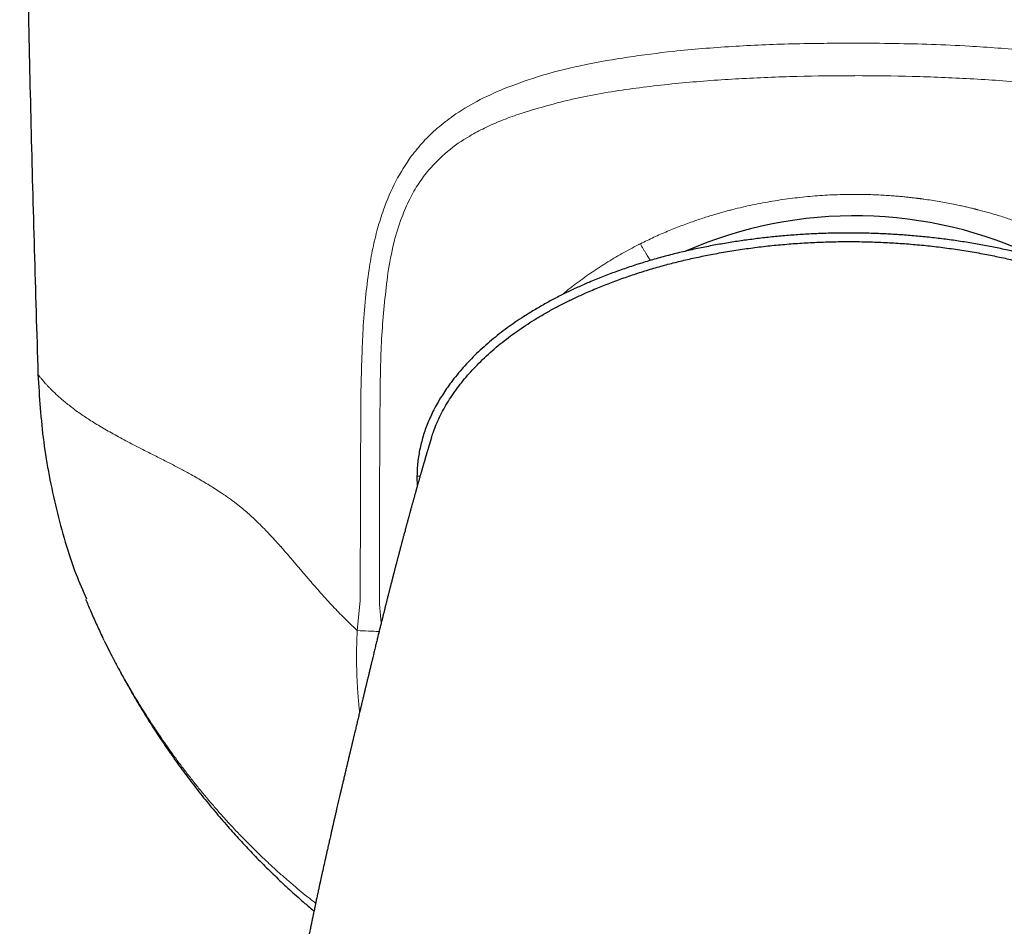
# Model space of a CAD drawing. Header units: millimetres. Extents: x 8 to 775, y 12 to 733.
# Tile 24 of 75: x 416 to 443, y 310 to 335. Entities that reach past the tile are written whole.
import ezdxf

# ---------------------------------------------------------------- set-up
doc = ezdxf.new("R2010")
doc.units = ezdxf.units.MM

msp = doc.modelspace()

# ---------------------------------------------------------------- linework, layer by layer
at = {"color": 252, "linetype": 'Continuous', "lineweight": 0}
for p, q in [((425.18, 318.861), (425.207, 324.656)), ((426.749, 322.298), (426.835, 322.297)), ((425.105, 318.041), (425.18, 318.861)), ((418.085, 317.861), (418.102, 317.828))]:
    msp.add_line(p, q, dxfattribs=at)
at = {"color": 7, "linetype": 'Continuous', "lineweight": 30}
msp.add_line((426.749, 322.298), (426.751, 321.999), dxfattribs=at)
msp.add_arc((438.807, 317.842), 11.628, 64.2094, 113.6576, dxfattribs=at)
for points, knots in [([(415.807, 356.342), (415.809, 355.176), (415.812, 352.843), (415.833, 349.344), (415.865, 345.845), (415.91, 342.345), (415.966, 338.867), (416.035, 335.41), (416.114, 331.974), (416.205, 328.538), (416.275, 326.247), (416.311, 325.102)], [0, 0, 0, 0, 0.1119894, 0.223983, 0.3359802, 0.4479803, 0.5599826, 0.6699864, 0.779991, 0.8899957, 1, 1, 1, 1]), ([(438.645, 328.994), (438.505, 328.993), (438.227, 328.992), (437.811, 328.979), (437.397, 328.958), (436.984, 328.929), (436.576, 328.892), (436.172, 328.847), (435.773, 328.795), (435.375, 328.735), (434.976, 328.666), (434.577, 328.589), (434.177, 328.502), (433.778, 328.406), (433.382, 328.3), (432.991, 328.186), (432.606, 328.062), (432.228, 327.93), (431.855, 327.788), (431.505, 327.644), (431.177, 327.5), (430.87, 327.356), (430.567, 327.204), (430.267, 327.042), (429.971, 326.87), (429.7, 326.701), (429.453, 326.537), (429.231, 326.379), (429.014, 326.214), (428.801, 326.042), (428.594, 325.861), (428.394, 325.676), (428.204, 325.485), (428.023, 325.29), (427.85, 325.088), (427.698, 324.893), (427.563, 324.707), (427.447, 324.532), (427.336, 324.35), (427.236, 324.169), (427.146, 323.987), (427.066, 323.807), (426.994, 323.624), (426.931, 323.44), (426.877, 323.252), (426.831, 323.063), (426.795, 322.872), (426.77, 322.68), (426.753, 322.488), (426.75, 322.361), (426.749, 322.298)], [0, 0, 0, 0, 0.027703, 0.0553, 0.082811, 0.110259, 0.137663, 0.164555, 0.191443, 0.218343, 0.245275, 0.272748, 0.300293, 0.327941, 0.355686, 0.383452, 0.410665, 0.437829, 0.464962, 0.492081, 0.515101, 0.538152, 0.561255, 0.584434, 0.607715, 0.631118, 0.649552, 0.667995, 0.686424, 0.704866, 0.723348, 0.741896, 0.759679, 0.777449, 0.795165, 0.812867, 0.826794, 0.840767, 0.854817, 0.868985, 0.882009, 0.895098, 0.908135, 0.921134, 0.934147, 0.947234, 0.960405, 0.973623, 0.986814, 1, 1, 1, 1]), ([(450.541, 322.298), (450.54, 322.361), (450.537, 322.485), (450.521, 322.674), (450.496, 322.863), (450.461, 323.051), (450.417, 323.239), (450.363, 323.426), (450.301, 323.611), (450.23, 323.793), (450.152, 323.971), (450.062, 324.153), (449.961, 324.338), (449.848, 324.524), (449.728, 324.705), (449.602, 324.88), (449.457, 325.066), (449.291, 325.263), (449.103, 325.467), (448.902, 325.67), (448.687, 325.87), (448.46, 326.066), (448.227, 326.253), (447.989, 326.43), (447.747, 326.598), (447.5, 326.758), (447.242, 326.916), (446.971, 327.07), (446.687, 327.222), (446.399, 327.366), (446.108, 327.502), (445.787, 327.644), (445.436, 327.788), (445.055, 327.932), (444.671, 328.066), (444.284, 328.19), (443.896, 328.304), (443.508, 328.407), (443.119, 328.501), (442.727, 328.586), (442.329, 328.664), (441.926, 328.733), (441.518, 328.795), (441.106, 328.849), (440.693, 328.894), (440.282, 328.931), (439.872, 328.959), (439.463, 328.979), (439.054, 328.992), (438.781, 328.993), (438.645, 328.994)], [0, 0, 0, 0, 0.0130977, 0.0261352, 0.0391403, 0.0521419, 0.0651693, 0.0782515, 0.0913357, 0.104339, 0.1172896, 0.1302195, 0.1447148, 0.1592184, 0.1736626, 0.1879918, 0.2022378, 0.2208124, 0.2393464, 0.2578862, 0.2781682, 0.2984123, 0.3185301, 0.3385487, 0.3584971, 0.3783993, 0.398275, 0.4201269, 0.4419842, 0.4638681, 0.485766, 0.507622, 0.5353308, 0.5629424, 0.590478, 0.6179576, 0.6454001, 0.6723338, 0.6992663, 0.7262143, 0.7531944, 0.7807182, 0.808318, 0.8359986, 0.8636968, 0.8913528, 0.9184925, 0.9456338, 0.9727964, 1, 1, 1, 1]), ([(427.148, 323.351), (427.166, 323.407), (427.206, 323.532), (427.28, 323.722), (427.374, 323.93), (427.484, 324.144), (427.612, 324.361), (427.751, 324.573), (427.901, 324.778), (428.06, 324.978), (428.228, 325.172), (428.411, 325.366), (428.608, 325.56), (428.821, 325.753), (429.04, 325.939), (429.267, 326.116), (429.5, 326.286), (429.738, 326.449), (429.99, 326.61), (430.256, 326.768), (430.535, 326.923), (430.819, 327.071), (431.107, 327.211), (431.425, 327.356), (431.774, 327.505), (432.154, 327.654), (432.538, 327.792), (432.926, 327.921), (433.317, 328.039), (433.709, 328.147), (434.103, 328.245), (434.5, 328.334), (434.919, 328.418), (435.361, 328.496), (435.825, 328.566), (436.291, 328.626), (436.76, 328.674), (437.231, 328.712), (437.702, 328.739), (438.174, 328.756), (438.488, 328.758), (438.645, 328.759)], [0, 0, 0, 0, 0.013134, 0.029242, 0.045472, 0.064119, 0.082869, 0.101721, 0.120665, 0.139683, 0.15875, 0.177834, 0.199195, 0.220554, 0.241926, 0.263326, 0.284763, 0.306243, 0.327768, 0.351496, 0.375272, 0.399087, 0.422927, 0.446777, 0.477125, 0.507483, 0.537874, 0.568321, 0.598843, 0.628912, 0.659088, 0.689386, 0.719819, 0.754571, 0.789476, 0.824497, 0.859596, 0.894735, 0.929874, 0.964976, 1, 1, 1, 1]), ([(438.645, 328.759), (438.802, 328.758), (439.116, 328.756), (439.587, 328.739), (440.058, 328.712), (440.529, 328.674), (440.998, 328.626), (441.465, 328.566), (441.928, 328.496), (442.372, 328.418), (442.797, 328.332), (443.201, 328.241), (443.602, 328.141), (443.998, 328.032), (444.389, 327.913), (444.772, 327.785), (445.149, 327.649), (445.522, 327.502), (445.872, 327.353), (446.2, 327.203), (446.505, 327.053), (446.806, 326.896), (447.101, 326.729), (447.39, 326.554), (447.666, 326.372), (447.93, 326.185), (448.182, 325.993), (448.426, 325.791), (448.66, 325.58), (448.872, 325.373), (449.061, 325.172), (449.229, 324.978), (449.388, 324.778), (449.538, 324.573), (449.678, 324.361), (449.805, 324.144), (449.916, 323.93), (450.009, 323.722), (450.076, 323.554), (450.109, 323.451), (450.119, 323.417)], [0, 0, 0, 0, 0.035207, 0.070493, 0.105816, 0.141139, 0.176422, 0.211626, 0.246714, 0.281648, 0.312795, 0.343802, 0.374682, 0.405452, 0.436128, 0.466183, 0.496186, 0.526157, 0.556119, 0.581547, 0.606962, 0.632347, 0.657686, 0.682968, 0.70819, 0.731915, 0.755591, 0.77923, 0.802848, 0.826468, 0.845652, 0.864819, 0.883936, 0.90298, 0.92193, 0.940778, 0.959523, 0.975838, 0.99203, 1, 1, 1, 1]), ([(416.311, 325.102), (416.349, 324.479), (416.425, 323.229), (416.797, 321.384), (417.2, 319.937), (417.546, 319.14), (417.643, 318.918)], [0, 0, 0, 0, 0.294211, 0.59003, 0.88585, 1, 1, 1, 1]), ([(427.147, 323.351), (427.147, 323.351), (427.146, 323.349), (427.145, 323.345), (427.144, 323.34), (427.142, 323.334), (427.139, 323.327), (427.137, 323.319), (427.134, 323.309), (427.131, 323.299), (427.127, 323.288), (427.124, 323.278), (427.121, 323.268), (427.118, 323.258), (427.115, 323.249), (427.113, 323.24), (427.11, 323.232), (427.108, 323.224), (427.105, 323.217), (427.103, 323.207), (427.099, 323.196), (427.094, 323.18), (427.089, 323.162), (427.083, 323.143), (427.077, 323.123), (427.071, 323.104), (427.066, 323.085), (427.06, 323.065), (427.053, 323.044), (427.046, 323.019), (427.038, 322.992), (427.029, 322.963), (427.02, 322.932), (427.008, 322.893), (426.995, 322.846), (426.982, 322.803), (426.973, 322.772), (426.968, 322.755), (426.963, 322.739), (426.959, 322.724), (426.955, 322.71), (426.95, 322.696), (426.946, 322.681), (426.941, 322.663), (426.935, 322.645), (426.929, 322.624), (426.923, 322.602), (426.916, 322.579), (426.91, 322.556), (426.903, 322.533), (426.896, 322.508), (426.888, 322.482), (426.881, 322.456), (426.873, 322.429), (426.866, 322.404), (426.859, 322.38), (426.852, 322.356), (426.844, 322.33), (426.835, 322.298), (426.825, 322.261), (426.813, 322.219), (426.801, 322.179), (426.791, 322.142), (426.781, 322.107), (426.771, 322.072), (426.761, 322.036), (426.752, 322.003), (426.744, 321.975), (426.737, 321.95), (426.73, 321.926), (426.723, 321.9), (426.714, 321.869), (426.704, 321.835), (426.694, 321.799), (426.685, 321.766), (426.676, 321.734), (426.667, 321.701), (426.657, 321.664), (426.646, 321.627), (426.636, 321.589), (426.626, 321.553), (426.616, 321.518), (426.607, 321.484), (426.598, 321.452), (426.589, 321.419), (426.579, 321.384), (426.569, 321.345), (426.558, 321.304), (426.547, 321.263), (426.536, 321.224), (426.526, 321.188), (426.517, 321.154), (426.508, 321.122), (426.5, 321.092), (426.492, 321.062), (426.483, 321.029), (426.473, 320.994), (426.464, 320.958), (426.454, 320.923), (426.444, 320.887), (426.433, 320.844), (426.42, 320.794), (426.405, 320.739), (426.391, 320.688), (426.379, 320.642), (426.367, 320.6), (426.357, 320.559), (426.345, 320.516), (426.333, 320.471), (426.321, 320.425), (426.311, 320.386), (426.302, 320.353), (426.294, 320.324), (426.286, 320.294), (426.278, 320.263), (426.27, 320.233), (426.263, 320.207), (426.257, 320.183), (426.251, 320.16), (426.245, 320.135), (426.237, 320.107), (426.229, 320.075), (426.22, 320.042), (426.211, 320.007), (426.202, 319.971), (426.192, 319.932), (426.18, 319.89), (426.168, 319.843), (426.156, 319.794), (426.144, 319.748), (426.132, 319.705), (426.122, 319.663), (426.11, 319.618), (426.098, 319.57), (426.085, 319.521), (426.072, 319.472), (426.059, 319.421), (426.046, 319.37), (426.035, 319.326), (426.025, 319.289), (426.017, 319.258), (426.009, 319.224), (426, 319.188), (425.99, 319.151), (425.982, 319.117), (425.974, 319.089), (425.968, 319.065), (425.962, 319.041), (425.955, 319.014), (425.946, 318.978), (425.935, 318.935), (425.923, 318.887), (425.911, 318.84), (425.9, 318.796), (425.889, 318.75), (425.877, 318.705), (425.866, 318.659), (425.855, 318.617), (425.846, 318.578), (425.836, 318.541), (425.827, 318.502), (425.817, 318.464), (425.808, 318.429), (425.801, 318.401), (425.795, 318.374), (425.78, 318.316), (425.76, 318.233), (425.732, 318.12), (425.704, 318.008), (425.676, 317.894), (425.647, 317.777), (425.624, 317.681), (425.603, 317.596), (425.587, 317.531), (425.571, 317.466), (425.556, 317.4), (425.539, 317.332), (425.522, 317.26), (425.503, 317.182), (425.486, 317.113), (425.471, 317.049), (425.458, 316.994), (425.445, 316.942), (425.432, 316.889), (425.418, 316.829), (425.405, 316.773), (425.392, 316.72), (425.382, 316.678), (425.372, 316.638), (425.362, 316.595), (425.351, 316.55), (425.342, 316.512), (425.335, 316.482), (425.329, 316.458), (425.323, 316.432), (425.316, 316.404), (425.31, 316.377), (425.303, 316.35), (425.297, 316.322), (425.289, 316.291), (425.282, 316.26), (425.275, 316.232), (425.268, 316.204), (425.261, 316.174), (425.254, 316.143), (425.247, 316.114), (425.24, 316.085), (425.232, 316.054), (425.218, 315.993), (425.196, 315.903), (425.167, 315.78), (425.136, 315.652), (425.106, 315.526), (425.076, 315.402), (425.046, 315.277), (425.023, 315.182), (425.009, 315.12), (425.001, 315.09), (424.995, 315.061), (424.988, 315.035), (424.982, 315.009), (424.975, 314.979), (424.968, 314.949), (424.961, 314.92), (424.954, 314.891), (424.946, 314.86), (424.939, 314.828), (424.932, 314.799), (424.925, 314.769), (424.918, 314.74), (424.911, 314.712), (424.906, 314.691), (424.902, 314.672), (424.894, 314.642), (424.885, 314.602), (424.873, 314.551), (424.861, 314.503), (424.85, 314.454), (424.838, 314.404), (424.826, 314.355), (424.813, 314.299), (424.8, 314.245), (424.786, 314.185), (424.772, 314.127), (424.758, 314.068), (424.745, 314.01), (424.731, 313.951), (424.717, 313.891), (424.704, 313.837), (424.692, 313.786), (424.681, 313.739), (424.67, 313.692), (424.659, 313.647), (424.649, 313.602), (424.638, 313.555), (424.624, 313.496), (424.609, 313.431), (424.591, 313.354), (424.573, 313.278), (424.555, 313.201), (424.539, 313.133), (424.525, 313.073), (424.514, 313.023), (424.502, 312.972), (424.49, 312.919), (424.478, 312.869), (424.464, 312.809), (424.447, 312.735), (424.426, 312.644), (424.405, 312.549), (424.383, 312.456), (424.364, 312.37), (424.347, 312.298), (424.333, 312.233), (424.319, 312.172), (424.304, 312.108), (424.29, 312.043), (424.276, 311.984), (424.264, 311.931), (424.254, 311.885), (424.245, 311.843), (424.236, 311.802), (424.213, 311.7), (424.177, 311.537), (424.141, 311.374), (424.118, 311.271), (424.109, 311.227), (424.099, 311.185), (424.09, 311.142), (424.08, 311.095), (424.069, 311.047), (424.059, 310.998), (424.048, 310.949), (424.036, 310.895), (424.024, 310.837), (424.011, 310.776), (423.997, 310.712), (423.984, 310.649), (423.971, 310.59), (423.96, 310.539), (423.951, 310.493), (423.942, 310.45), (423.932, 310.406), (423.917, 310.333), (423.896, 310.236), (423.872, 310.117), (423.848, 310.001), (423.824, 309.886), (423.801, 309.772), (423.78, 309.667), (423.763, 309.587), (423.751, 309.526), (423.741, 309.475), (423.73, 309.418), (423.718, 309.36), (423.707, 309.305), (423.697, 309.253), (423.687, 309.202), (423.676, 309.147), (423.664, 309.086), (423.651, 309.018), (423.637, 308.949), (423.625, 308.882), (423.614, 308.825), (423.605, 308.779), (423.597, 308.737), (423.588, 308.691), (423.578, 308.638), (423.567, 308.581), (423.555, 308.516), (423.542, 308.446), (423.529, 308.374), (423.516, 308.307), (423.502, 308.227), (423.481, 308.114), (423.456, 307.974), (423.43, 307.829), (423.405, 307.686), (423.38, 307.54), (423.354, 307.39), (423.333, 307.268), (423.317, 307.168), (423.303, 307.084), (423.288, 306.995), (423.276, 306.917), (423.266, 306.855), (423.259, 306.811), (423.252, 306.772), (423.247, 306.74), (423.243, 306.711), (423.238, 306.684), (423.234, 306.656), (423.229, 306.625), (423.224, 306.589), (423.217, 306.549), (423.21, 306.503), (423.203, 306.457), (423.196, 306.414), (423.191, 306.381), (423.187, 306.353), (423.183, 306.327), (423.179, 306.299), (423.174, 306.267), (423.169, 306.23), (423.162, 306.188), (423.155, 306.141), (423.148, 306.092), (423.141, 306.044), (423.135, 306.001), (423.13, 305.968), (423.127, 305.943), (423.123, 305.921), (423.12, 305.898), (423.117, 305.873), (423.111, 305.836), (423.104, 305.785), (423.095, 305.718), (423.084, 305.643), (423.073, 305.559), (423.063, 305.486), (423.055, 305.426), (423.049, 305.379), (423.042, 305.331), (423.036, 305.283), (423.03, 305.237), (423.025, 305.198), (423.021, 305.168), (423.018, 305.145), (423.015, 305.123), (423.012, 305.098), (423.008, 305.066), (423.003, 305.028), (422.996, 304.966), (422.986, 304.885), (422.974, 304.789), (422.963, 304.7), (422.954, 304.619), (422.945, 304.538), (422.936, 304.46), (422.927, 304.385), (422.92, 304.318), (422.913, 304.259), (422.908, 304.206), (422.902, 304.155), (422.896, 304.097), (422.889, 304.029), (422.881, 303.949), (422.872, 303.859), (422.862, 303.76), (422.852, 303.651), (422.841, 303.538), (422.83, 303.42), (422.82, 303.299), (422.811, 303.195), (422.804, 303.112), (422.799, 303.055), (422.795, 303.004), (422.792, 302.961), (422.789, 302.917), (422.786, 302.876), (422.782, 302.827), (422.778, 302.771), (422.773, 302.706), (422.768, 302.64), (422.764, 302.579), (422.76, 302.523), (422.757, 302.476), (422.755, 302.436), (422.752, 302.399), (422.75, 302.358), (422.747, 302.309), (422.743, 302.253), (422.739, 302.188), (422.735, 302.116), (422.73, 302.026), (422.724, 301.916), (422.718, 301.783), (422.711, 301.636), (422.704, 301.476), (422.698, 301.301), (422.692, 301.116), (422.686, 300.921), (422.682, 300.717), (422.678, 300.5), (422.676, 300.271), (422.676, 300.113), (422.675, 300.032)], [0, 0, 0, 0, 0.006411, 0.012546, 0.018408, 0.023997, 0.029315, 0.034366, 0.039976, 0.045219, 0.050095, 0.054609, 0.058334, 0.061772, 0.064924, 0.067793, 0.070378, 0.07268, 0.074701, 0.076449, 0.080008, 0.083867, 0.088024, 0.092478, 0.096882, 0.100914, 0.104576, 0.10823, 0.112265, 0.116677, 0.121466, 0.126468, 0.131503, 0.136569, 0.144437, 0.15241, 0.154893, 0.157189, 0.159283, 0.161176, 0.16294, 0.16471, 0.166678, 0.168843, 0.171201, 0.173554, 0.176456, 0.179154, 0.181649, 0.184299, 0.187083, 0.19, 0.193012, 0.195883, 0.198573, 0.201085, 0.203488, 0.206112, 0.208999, 0.213096, 0.217202, 0.221274, 0.224422, 0.227634, 0.23091, 0.234225, 0.237332, 0.239582, 0.241665, 0.243701, 0.245905, 0.248281, 0.251519, 0.254519, 0.257146, 0.259549, 0.262197, 0.2651, 0.268154, 0.271028, 0.273856, 0.276489, 0.278945, 0.281329, 0.283685, 0.286231, 0.289018, 0.292034, 0.294923, 0.297678, 0.30021, 0.302494, 0.304719, 0.306626, 0.308567, 0.310737, 0.313276, 0.315529, 0.31786, 0.320157, 0.322403, 0.32616, 0.329587, 0.332751, 0.335706, 0.338095, 0.340506, 0.343052, 0.345846, 0.348582, 0.351135, 0.352702, 0.354375, 0.356152, 0.357995, 0.359685, 0.36119, 0.36251, 0.363736, 0.365067, 0.366655, 0.368496, 0.370382, 0.372135, 0.374245, 0.376311, 0.378381, 0.381153, 0.383789, 0.386242, 0.388491, 0.390564, 0.392822, 0.395447, 0.398015, 0.400391, 0.402932, 0.405622, 0.408148, 0.409563, 0.411085, 0.412744, 0.414538, 0.41643, 0.418114, 0.41945, 0.420541, 0.421595, 0.422873, 0.424376, 0.426805, 0.429028, 0.43115, 0.433371, 0.435292, 0.437458, 0.439679, 0.441621, 0.443279, 0.444899, 0.446685, 0.448624, 0.450045, 0.451288, 0.452393, 0.453676, 0.458973, 0.463401, 0.468461, 0.473515, 0.477939, 0.483229, 0.485634, 0.488392, 0.491301, 0.493641, 0.496425, 0.499581, 0.502349, 0.505684, 0.507867, 0.509801, 0.511925, 0.513772, 0.515595, 0.517904, 0.51949, 0.520866, 0.52212, 0.523568, 0.525217, 0.526623, 0.527377, 0.528154, 0.529005, 0.529964, 0.530934, 0.531721, 0.532624, 0.533715, 0.534806, 0.535664, 0.536498, 0.537574, 0.53869, 0.539563, 0.540411, 0.541527, 0.542619, 0.546351, 0.55035, 0.554623, 0.55869, 0.562503, 0.56662, 0.570651, 0.571503, 0.572518, 0.573487, 0.574242, 0.575026, 0.575948, 0.577041, 0.577897, 0.578708, 0.579755, 0.580844, 0.581695, 0.582519, 0.583605, 0.584472, 0.5851, 0.585565, 0.58623, 0.587996, 0.589303, 0.590964, 0.592465, 0.593848, 0.595596, 0.597042, 0.599017, 0.600671, 0.602598, 0.604318, 0.606148, 0.607965, 0.609708, 0.611613, 0.612917, 0.614383, 0.615932, 0.61718, 0.618504, 0.62009, 0.621462, 0.623795, 0.62605, 0.628394, 0.63067, 0.633041, 0.634479, 0.636074, 0.637553, 0.639107, 0.64078, 0.642035, 0.644544, 0.647321, 0.650159, 0.653016, 0.655589, 0.657814, 0.65945, 0.661325, 0.663214, 0.665109, 0.66703, 0.668457, 0.669783, 0.671006, 0.672145, 0.673458, 0.679938, 0.686394, 0.687704, 0.688968, 0.69015, 0.691367, 0.692752, 0.694242, 0.695537, 0.696991, 0.698506, 0.700179, 0.702014, 0.703813, 0.705729, 0.707436, 0.708889, 0.710175, 0.711336, 0.71259, 0.714005, 0.717596, 0.720957, 0.724237, 0.727496, 0.730776, 0.733989, 0.736453, 0.737672, 0.739119, 0.740834, 0.742547, 0.744049, 0.745492, 0.746939, 0.748387, 0.750201, 0.752083, 0.754164, 0.756088, 0.757753, 0.758941, 0.760023, 0.761312, 0.762826, 0.764454, 0.766176, 0.768286, 0.77034, 0.772271, 0.773923, 0.777111, 0.781761, 0.785727, 0.789286, 0.793716, 0.797932, 0.801838, 0.803994, 0.806273, 0.808848, 0.811429, 0.812755, 0.814011, 0.815094, 0.816004, 0.816739, 0.817475, 0.818224, 0.819081, 0.820068, 0.821194, 0.822461, 0.823851, 0.825081, 0.825977, 0.826662, 0.827357, 0.828141, 0.829014, 0.829961, 0.831218, 0.832532, 0.833901, 0.835299, 0.836492, 0.837424, 0.838064, 0.83861, 0.839235, 0.839939, 0.840723, 0.84232, 0.844171, 0.84626, 0.848562, 0.851076, 0.852308, 0.853586, 0.85491, 0.856278, 0.857607, 0.858689, 0.859516, 0.860051, 0.86059, 0.861299, 0.862177, 0.863224, 0.86444, 0.867271, 0.869915, 0.872362, 0.87461, 0.876661, 0.87899, 0.881053, 0.882889, 0.884497, 0.885882, 0.887253, 0.888723, 0.89066, 0.892855, 0.895308, 0.898022, 0.901009, 0.904272, 0.907371, 0.910683, 0.91421, 0.915928, 0.917501, 0.918885, 0.920081, 0.921089, 0.922432, 0.923446, 0.925149, 0.927006, 0.928823, 0.930519, 0.932049, 0.933413, 0.934369, 0.935297, 0.936423, 0.937759, 0.939307, 0.941067, 0.943039, 0.945224, 0.948468, 0.952091, 0.956095, 0.960482, 0.965253, 0.97041, 0.975628, 0.981193, 0.987108, 0.993376, 1, 1, 1, 1]), ([(417.622, 318.909), (417.665, 318.802), (417.76, 318.572), (417.915, 318.222), (418.029, 317.98), (418.086, 317.859)], [0, 0, 0, 0, 0.300674, 0.650533, 1, 1, 1, 1]), ([(418.035, 317.967), (418.045, 317.945), (418.066, 317.901), (418.086, 317.86), (418.096, 317.84)], [0, 0, 0, 0, 0.510264, 1, 1, 1, 1]), ([(418.154, 317.724), (418.196, 317.637), (418.314, 317.394), (418.519, 317.004), (418.767, 316.552), (419.023, 316.108), (419.288, 315.672), (419.561, 315.244), (419.852, 314.809), (420.161, 314.369), (420.49, 313.924), (420.829, 313.488), (421.177, 313.061), (421.524, 312.656), (421.869, 312.271), (422.211, 311.906), (422.561, 311.549), (422.92, 311.2), (423.286, 310.858), (423.617, 310.561), (423.829, 310.382), (423.912, 310.311)], [0, 0, 0, 0, 0.030731, 0.085587, 0.140117, 0.194356, 0.248333, 0.302078, 0.355619, 0.41431, 0.472821, 0.531188, 0.589445, 0.647628, 0.700485, 0.753336, 0.806206, 0.859121, 0.91211, 0.965197, 1, 1, 1, 1])]:
    msp.add_open_spline(points, degree=3, knots=knots, dxfattribs=at)
at = {"color": 252, "linetype": 'Continuous', "lineweight": 0}
for points, knots in [([(429.153, 332.975), (429.501, 333.104), (430.229, 333.372), (431.372, 333.641), (432.577, 333.852), (433.915, 334.022), (435.426, 334.145), (437.097, 334.217), (438.23, 334.224), (438.807, 334.228)], [0, 0, 0, 0, 0.119642, 0.250495, 0.371034, 0.500736, 0.664324, 0.82897, 1, 1, 1, 1]), ([(445.041, 333.841), (444.789, 333.876), (444.286, 333.947), (443.519, 334.028), (442.746, 334.095), (441.879, 334.152), (440.931, 334.196), (439.877, 334.219), (439.172, 334.225), (438.807, 334.228)], [0, 0, 0, 0, 0.1249836, 0.2499703, 0.3748648, 0.4999931, 0.6668091, 0.8271073, 1, 1, 1, 1]), ([(438.807, 333.33), (438.275, 333.327), (437.208, 333.319), (435.622, 333.253), (434.043, 333.141), (432.491, 332.959), (430.976, 332.702), (430.024, 332.414), (429.556, 332.273)], [0, 0, 0, 0, 0.166321, 0.334071, 0.499554, 0.669002, 0.837322, 1, 1, 1, 1]), ([(438.807, 333.331), (439.338, 333.327), (440.401, 333.319), (441.997, 333.252), (443.569, 333.144), (444.594, 333.013), (445.098, 332.949)], [0, 0, 0, 0, 0.249439, 0.499339, 0.753996, 1, 1, 1, 1]), ([(426.592, 331.109), (426.7, 331.245), (426.92, 331.523), (427.309, 331.892), (427.796, 332.272), (428.407, 332.648), (428.898, 332.863), (429.153, 332.975)], [0, 0, 0, 0, 0.159927, 0.325725, 0.499092, 0.73929, 1, 1, 1, 1]), ([(429.556, 332.273), (429.39, 332.213), (429.069, 332.097), (428.617, 331.895), (428.115, 331.627), (427.578, 331.268), (427.24, 330.91), (427.075, 330.735)], [0, 0, 0, 0, 0.177849, 0.345251, 0.502806, 0.757481, 1, 1, 1, 1]), ([(425.429, 327.991), (425.461, 328.185), (425.525, 328.567), (425.658, 329.117), (425.855, 329.743), (426.14, 330.43), (426.444, 330.886), (426.592, 331.109)], [0, 0, 0, 0, 0.171883, 0.337058, 0.496428, 0.753798, 1, 1, 1, 1]), ([(427.075, 330.735), (426.98, 330.612), (426.783, 330.359), (426.536, 329.917), (426.299, 329.372), (426.088, 328.693), (425.996, 328.17), (425.948, 327.893)], [0, 0, 0, 0, 0.155294, 0.319376, 0.496351, 0.733224, 1, 1, 1, 1]), ([(432.901, 328.698), (433.025, 328.759), (433.271, 328.879), (433.643, 329.042), (434.012, 329.19), (434.363, 329.318), (434.698, 329.43), (434.931, 329.501), (435.079, 329.544), (435.141, 329.561), (435.203, 329.578), (435.265, 329.595), (435.326, 329.612), (435.388, 329.628), (435.45, 329.644), (435.673, 329.7), (436.059, 329.787), (436.609, 329.887), (437.159, 329.964), (437.709, 330.019), (438.258, 330.053), (438.624, 330.057), (438.807, 330.059)], [0, 0, 0, 0, 0.068011, 0.134469, 0.199522, 0.263295, 0.31844, 0.372738, 0.383309, 0.39385, 0.404361, 0.414843, 0.425295, 0.435719, 0.446115, 0.456482, 0.548808, 0.640183, 0.730808, 0.820868, 0.910541, 1, 1, 1, 1]), ([(444.713, 328.698), (444.557, 328.774), (444.246, 328.925), (443.768, 329.127), (443.336, 329.289), (442.955, 329.418), (442.639, 329.515), (442.388, 329.586), (442.242, 329.624), (442.187, 329.638), (442.17, 329.643), (442.153, 329.647), (442.137, 329.651), (442.12, 329.656), (442.096, 329.661), (442.061, 329.67), (442.008, 329.683), (441.929, 329.702), (441.821, 329.727), (441.681, 329.757), (441.514, 329.792), (441.328, 329.828), (441.126, 329.864), (440.919, 329.898), (440.77, 329.92), (440.686, 329.931), (440.664, 329.934), (440.643, 329.937), (440.621, 329.94), (440.599, 329.943), (440.576, 329.946), (440.554, 329.948), (440.532, 329.951), (440.508, 329.954), (440.468, 329.959), (440.403, 329.967), (440.308, 329.978), (440.187, 329.99), (440.046, 330.004), (439.887, 330.017), (439.712, 330.03), (439.515, 330.041), (439.298, 330.051), (439.06, 330.057), (438.893, 330.058), (438.807, 330.059)], [0, 0, 0, 0, 0.08493, 0.169984, 0.255166, 0.31146, 0.36781, 0.417442, 0.439294, 0.442156, 0.445018, 0.447881, 0.450743, 0.453606, 0.456468, 0.46258, 0.471534, 0.483332, 0.50225, 0.525689, 0.553653, 0.586146, 0.618492, 0.654353, 0.688822, 0.692354, 0.695913, 0.699498, 0.703109, 0.706747, 0.710411, 0.714101, 0.717818, 0.721025, 0.726153, 0.737448, 0.753067, 0.773012, 0.797286, 0.8225, 0.851139, 0.883205, 0.918702, 0.957632, 1, 1, 1, 1]), ([(432.901, 328.698), (432.892, 328.693), (432.873, 328.684), (432.854, 328.674), (432.845, 328.669)], [0, 0, 0, 0, 0.500014, 1, 1, 1, 1]), ([(432.901, 328.698), (432.916, 328.671), (432.946, 328.619), (432.989, 328.544), (433.03, 328.474), (433.069, 328.41), (433.106, 328.351), (433.14, 328.297), (433.164, 328.26), (433.176, 328.242), (433.178, 328.239)], [0, 0, 0, 0, 0.154349, 0.303545, 0.447596, 0.58646, 0.720085, 0.84843, 0.971481, 1, 1, 1, 1]), ([(430.727, 327.282), (430.854, 327.384), (431.114, 327.593), (431.523, 327.887), (431.952, 328.168), (432.391, 328.431), (432.693, 328.59), (432.845, 328.669)], [0, 0, 0, 0, 0.191823, 0.394021, 0.5961, 0.798083, 1, 1, 1, 1]), ([(425.207, 324.656), (425.214, 324.967), (425.227, 325.524), (425.264, 326.373), (425.321, 327.177), (425.394, 327.728), (425.429, 327.991)], [0, 0, 0, 0, 0.277881, 0.499061, 0.761289, 1, 1, 1, 1]), ([(425.948, 327.893), (425.885, 327.357), (425.761, 326.278), (425.743, 325.186), (425.734, 324.637)], [0, 0, 0, 0, 0.4967772, 1, 1, 1, 1]), ([(416.311, 325.102), (416.311, 325.102), (416.312, 325.101), (416.318, 325.092), (416.328, 325.078), (416.342, 325.058), (416.361, 325.033), (416.378, 325.012), (416.386, 325.001)], [0, 0, 0, 0, 0.1605239, 0.3239633, 0.4899734, 0.6582105, 0.8283325, 1, 1, 1, 1]), ([(416.386, 325.001), (416.396, 324.99), (416.414, 324.966), (416.45, 324.924), (416.49, 324.878), (416.536, 324.826), (416.588, 324.771), (416.628, 324.73), (416.648, 324.71)], [0, 0, 0, 0, 0.163369, 0.327957, 0.49384, 0.661093, 0.829789, 1, 1, 1, 1]), ([(416.648, 324.71), (416.672, 324.685), (416.72, 324.637), (416.802, 324.559), (416.893, 324.475), (416.994, 324.388), (417.106, 324.295), (417.229, 324.199), (417.363, 324.098), (417.505, 323.997), (417.653, 323.897), (417.807, 323.797), (417.972, 323.696), (418.148, 323.592), (418.334, 323.486), (418.529, 323.379), (418.731, 323.27), (418.94, 323.16), (419.087, 323.085), (419.161, 323.047)], [0, 0, 0, 0, 0.057896, 0.116402, 0.175531, 0.235296, 0.295715, 0.356806, 0.418594, 0.481104, 0.53775, 0.595024, 0.65295, 0.711499, 0.770426, 0.828385, 0.886148, 0.943443, 1, 1, 1, 1]), ([(425.734, 324.637), (425.728, 323.673), (425.714, 321.743), (425.713, 319.813), (425.713, 318.847)], [0, 0, 0, 0, 0.49932, 1, 1, 1, 1]), ([(419.161, 323.047), (419.215, 323.02), (419.321, 322.966), (419.484, 322.884), (419.644, 322.803), (419.802, 322.722), (419.956, 322.643), (420.105, 322.566), (420.25, 322.49), (420.39, 322.415), (420.483, 322.363), (420.528, 322.338)], [0, 0, 0, 0, 0.13092, 0.257061, 0.37843, 0.49503, 0.606864, 0.712059, 0.812649, 0.908632, 1, 1, 1, 1]), ([(420.528, 322.338), (420.584, 322.307), (420.695, 322.245), (420.862, 322.147), (421.026, 322.049), (421.189, 321.947), (421.338, 321.85), (421.47, 321.76), (421.584, 321.68), (421.67, 321.617), (421.729, 321.573), (421.761, 321.548), (421.792, 321.524), (421.824, 321.499), (421.855, 321.475), (421.886, 321.45), (421.916, 321.425), (421.984, 321.369), (422.091, 321.278), (422.238, 321.143), (422.39, 320.997), (422.541, 320.846), (422.69, 320.691), (422.831, 320.539), (422.93, 320.43), (422.984, 320.37), (422.999, 320.353), (423.014, 320.335), (423.03, 320.318), (423.045, 320.301), (423.06, 320.284), (423.095, 320.244), (423.152, 320.179), (423.231, 320.087), (423.316, 319.988), (423.407, 319.882), (423.501, 319.771), (423.593, 319.662), (423.676, 319.564), (423.749, 319.478), (423.816, 319.399), (423.883, 319.321), (423.953, 319.241), (424.027, 319.156), (424.104, 319.068), (424.212, 318.948), (424.346, 318.8), (424.507, 318.629), (424.663, 318.468), (424.814, 318.317), (424.96, 318.174), (425.058, 318.084), (425.105, 318.041)], [0, 0, 0, 0, 0.038785, 0.076222, 0.112314, 0.148038, 0.183735, 0.209079, 0.233723, 0.257671, 0.264595, 0.27146, 0.278264, 0.285009, 0.291695, 0.298321, 0.304888, 0.311396, 0.342201, 0.374321, 0.40779, 0.442635, 0.474457, 0.507381, 0.537276, 0.540686, 0.544107, 0.547539, 0.550982, 0.554436, 0.557901, 0.561377, 0.578133, 0.596157, 0.615451, 0.636019, 0.657863, 0.679241, 0.698586, 0.713794, 0.728772, 0.743479, 0.75885, 0.774885, 0.792273, 0.809762, 0.845116, 0.87901, 0.911444, 0.942419, 0.971937, 1, 1, 1, 1]), ([(425.713, 318.847), (425.724, 318.708), (425.741, 318.506), (425.757, 318.305), (425.762, 318.241)], [0, 0, 0, 0, 0.686218, 1, 1, 1, 1]), ([(418.232, 317.568), (418.189, 317.653), (418.105, 317.82), (418.092, 317.848), (418.085, 317.861)], [0, 0, 0, 0, 0.507874, 1, 1, 1, 1]), ([(425.105, 318.041), (425.102, 317.994), (425.097, 317.898), (425.091, 317.749), (425.087, 317.589), (425.084, 317.419), (425.084, 317.239), (425.087, 317.048), (425.092, 316.847), (425.101, 316.636), (425.114, 316.414), (425.126, 316.263), (425.132, 316.186)], [0, 0, 0, 0, 0.074719, 0.155018, 0.240908, 0.332403, 0.429516, 0.532262, 0.640661, 0.754732, 0.874502, 1, 1, 1, 1]), ([(425.706, 318.017), (425.607, 318.02), (425.39, 318.025), (425.205, 318.035), (425.105, 318.041)], [0, 0, 0, 0, 0.456161, 1, 1, 1, 1]), ([(423.958, 310.528), (423.9, 310.573), (423.767, 310.677), (423.563, 310.843), (423.343, 311.026), (423.123, 311.215), (422.917, 311.398), (422.726, 311.572), (422.547, 311.739), (422.365, 311.914), (422.182, 312.094), (421.996, 312.281), (421.809, 312.476), (421.616, 312.682), (421.419, 312.899), (421.216, 313.128), (421.013, 313.365), (420.81, 313.609), (420.607, 313.86), (420.403, 314.122), (420.198, 314.392), (420.007, 314.652), (419.832, 314.9), (419.672, 315.133), (419.516, 315.366), (419.364, 315.599), (419.216, 315.831), (419.075, 316.059), (418.949, 316.267), (418.839, 316.454), (418.742, 316.621), (418.65, 316.783), (418.564, 316.938), (418.489, 317.076), (418.425, 317.197), (418.37, 317.301), (418.319, 317.398), (418.273, 317.488), (418.245, 317.541), (418.232, 317.568)], [0, 0, 0, 0, 0.024982, 0.057549, 0.090325, 0.123416, 0.15693, 0.183631, 0.210723, 0.238284, 0.266395, 0.294101, 0.322488, 0.351649, 0.38168, 0.41266, 0.444632, 0.475723, 0.507757, 0.540676, 0.574359, 0.608689, 0.636947, 0.665471, 0.694172, 0.722965, 0.75177, 0.780509, 0.80911, 0.831395, 0.853527, 0.875482, 0.897233, 0.91873, 0.93541, 0.951886, 0.968144, 0.984181, 1, 1, 1, 1]), ([(425.138, 316.113), (425.137, 316.125), (425.135, 316.149), (425.133, 316.173), (425.132, 316.186)], [0, 0, 0, 0, 0.500054, 1, 1, 1, 1]), ([(425.138, 316.113), (425.142, 316.065), (425.152, 315.959), (425.164, 315.854), (425.17, 315.796)], [0, 0, 0, 0, 0.44939, 1, 1, 1, 1])]:
    msp.add_open_spline(points, degree=3, knots=knots, dxfattribs=at)

doc.saveas('drawing.dxf')
